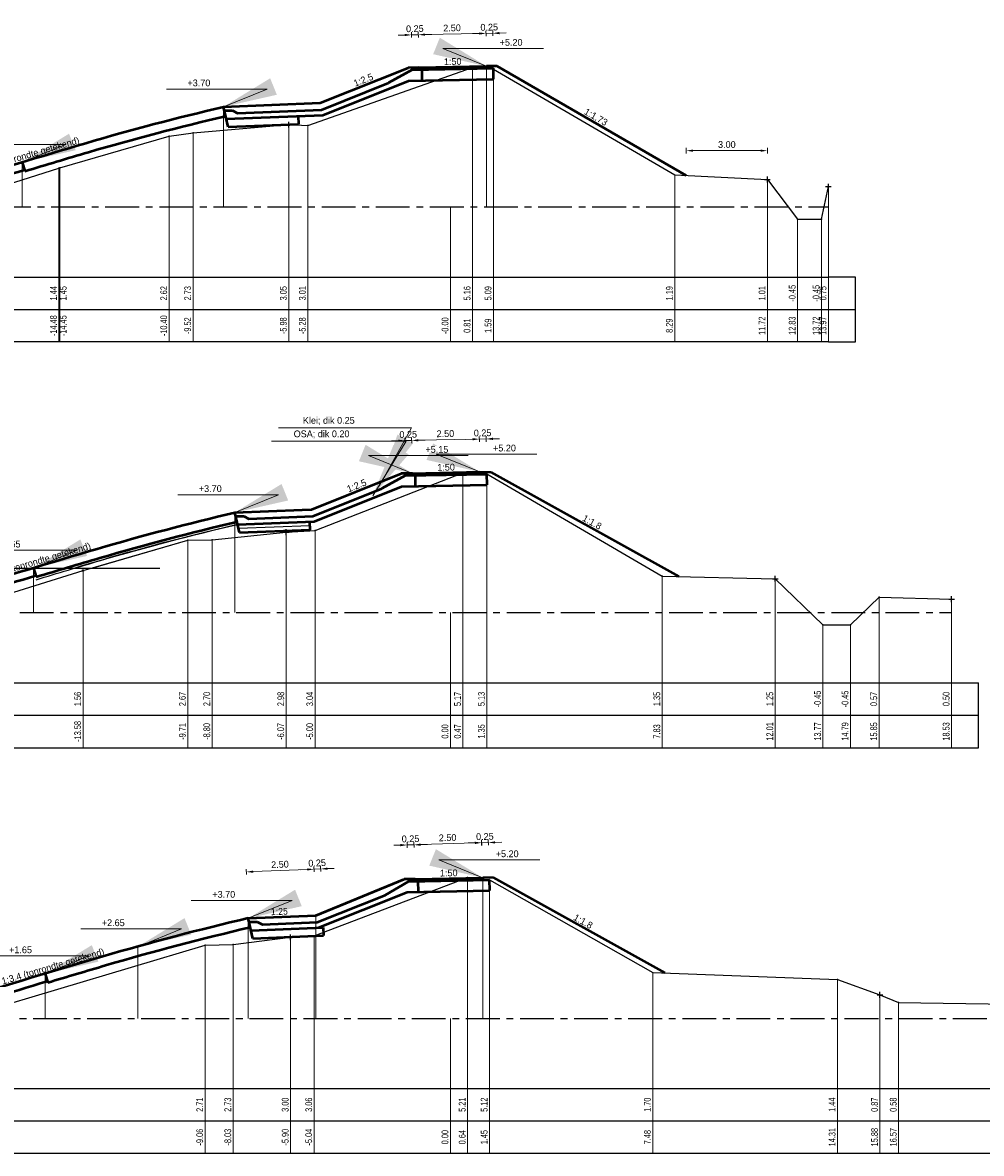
# Model space of a CAD drawing. Header units: metres. Extents: x -7 to 2281, y 7146 to 7816.
# Tile 12 of 29: x 2195 to 2231, y 7446 to 7488. Entities that reach past the tile are written whole.
import ezdxf
from ezdxf.enums import TextEntityAlignment as Align

# ---------------------------------------------------------------- set-up
doc = ezdxf.new("R2010")
doc.units = ezdxf.units.M
doc.linetypes.add('NAP', pattern=[20, 12.5, -2.5, 2.5, -2.5])
for name, color, linetype in [('702', 1, 'Continuous'), ('BS-BINNENKRUINLIJN-KPN', 1, 'Continuous'), ('BS-BINNENTEENLIJN-KPN', 198, 'Continuous'), ('BS-HEKWERK-KL-1_5M', 1, 'Continuous'), ('BS-INSTEEK-SLOOT-KPN', 1, 'Continuous'), ('BS-KRUINLIJN', 1, 'Continuous'), ('BS-OVERIGE-LIJNEN', 174, 'Continuous'), ('BS-PERKOENRIJ', 255, 'Continuous'), ('BS-PERKOENRIJ NVV', 255, 'Continuous'), ('BS-RASTER', 255, 'Continuous'), ('BS-SCHEIDINGSLIJN-TALUDBEKL', 255, 'Continuous'), ('BS-TEENLIJN', 1, 'Continuous'), ('BS-TUSSENBERM', 1, 'Continuous'), ('BS-WATERLIJN-KPN', 1, 'Continuous'), ('DP-BS-profiel', 2, 'Continuous'), ('DP-Matenbalk', 7, 'Continuous'), ('DP-Matenbalk_bestaandehoogten', 6, 'Continuous'), ('DP-NAP-lijn', 5, 'NAP'), ('Hoeveelheden', 6, 'Continuous')]:
    doc.layers.add(name, color=color, linetype=linetype)
for name, color, linetype, lineweight in [('DP-BS-matenbalk_verlenglijnen', 253, 'Continuous', 0), ('DP-NW-maatvoering', 7, 'Continuous', 35), ('DP-NW-matenbalk_verlenglijnen', 135, 'Continuous', 0), ('DP-NW-profiel', 4, 'Continuous', 50), ('DP-NW-teenschot', 2, 'Continuous', 25), ('DP-NW-Uitvullaag', 1, 'Uitvullaag', 18), ('maatvoering-lin', 7, 'Continuous', 20), ('TL-2.5mm Tekst', 7, 'Continuous', 25)]:
    doc.layers.add(name, color=color, linetype=linetype, lineweight=lineweight)
doc.layers.add('DP-NW-arcrand', color=142, linetype='Continuous', plot=False)
doc.styles.add('GM25mm', font='StagCAD.ttf', dxfattribs={"width": 0.96, "height": 2.5})
doc.styles.add('StagCAD', font='StagCAD.ttf')
doc.linetypes.add('Uitvullaag', pattern='A,0,-0.005,[191,UITVULLAAG.shx,S=0.007,R=0,X=0,Y=0],-0.5', length=0.505)
doc.dimstyles.new('GM-maatvoering', dxfattribs={"dimtxt": 2.5, "dimasz": 2.5, "dimexe": 1, "dimexo": 0, "dimgap": 1, "dimtad": 1, "dimrnd": 0.001, "dimzin": 1, "dimdsep": 46, "dimtxsty": 'StagCAD', "dimcen": 0.09, "dimclrd": 1, "dimclre": 1, "dimclrt": 7, "dimazin": 0, "dimtfac": 1, "dimtix": 1, "dimtmove": 0, "dimatfit": 3, "dimfxl": 1, "dimfxlon": 1, "dimtvp": 0.83, "dimtolj": 1, "dimtzin": 0, "dimlwd": 15, "dimlwe": 15, "dimarcsym": 0})
doc.dimstyles.new('leader 1_100', dxfattribs={"dimscale": 0.1, "dimtxt": 2.5, "dimasz": 2, "dimexe": 0, "dimexo": 0, "dimgap": 1, "dimtad": 1, "dimrnd": 0.001, "dimzin": 1, "dimdsep": 46, "dimtxsty": 'StagCAD', "dimblk": 'RAD_PIJL', "dimcen": 0.09, "dimse1": 1, "dimse2": 1, "dimclrd": 1, "dimclre": 1, "dimclrt": 7, "dimazin": 0, "dimtfac": 1, "dimtix": 1, "dimtmove": 0, "dimatfit": 0, "dimfxl": 1, "dimtvp": 0.83, "dimtolj": 1, "dimtzin": 0, "dimlwd": 15, "dimarcsym": 0})

# ---------------------------------------------------------------- blocks, each defined once
blk = doc.blocks.new('123', base_point=(750, -20.1))
at = {"layer": 'BS-HEKWERK-KL-1_5M'}
for points in [[(749.75, -20.35), (750.25, -19.85)], [(750.25, -20.35), (749.75, -19.85)]]:
    blk.add_lwpolyline(points, dxfattribs=at)
blk = doc.blocks.new('RAD_PIJL')
at = {"color": 1, "linetype": 'Continuous'}
blk.add_solid([(-2.828, -0.75), (-2.828, 0.75), (0, 0)], dxfattribs=at)
blk = doc.blocks.new('*D159')
at = {"layer": 'Defpoints', "color": 0, "transparency": 16777216}
for p in [(2205.904, 7456.293), (2203.475, 7454.478), (2205.973, 7454.578)]:
    blk.add_point(p, dxfattribs=at)
at = {"layer": 'DP-NW-maatvoering', "color": 1, "lineweight": 15, "transparency": 16777216}
for p, q in [((2203.41, 7456.093), (2203.402, 7456.293)), ((2203.656, 7456.203), (2205.654, 7456.283)), ((2205.908, 7456.193), (2205.9, 7456.393))]:
    blk.add_line(p, q, dxfattribs=at)
at = {"layer": 'DP-NW-maatvoering', "color": 1, "transparency": 16777216}
for points in [[(2203.654, 7456.245), (2203.657, 7456.161), (2203.406, 7456.193)], [(2205.652, 7456.324), (2205.656, 7456.241), (2205.904, 7456.293)]]:
    blk.add_solid(points, dxfattribs=at)
at = {"layer": 'DP-NW-maatvoering', "color": 7, "transparency": 16777216, "insert": (2204.646, 7456.468), "char_height": 0.25, "attachment_point": 5, "rotation": 2.2906, "style": 'StagCAD'}
blk.add_mtext('\\A1;2.50', dxfattribs=at)
blk = doc.blocks.new('*D160')
at = {"layer": 'Defpoints', "color": 0, "transparency": 16777216}
for p in [(2205.904, 7456.293), (2205.991, 7454.129), (2206.24, 7454.139)]:
    blk.add_point(p, dxfattribs=at)
at = {"layer": 'DP-NW-maatvoering', "color": 1, "lineweight": 15, "transparency": 16777216}
for p, q in [((2205.654, 7456.283), (2205.404, 7456.273)), ((2205.908, 7456.193), (2205.9, 7456.393)), ((2206.154, 7456.303), (2205.904, 7456.293)), ((2206.158, 7456.203), (2206.15, 7456.403)), ((2206.404, 7456.313), (2206.653, 7456.323))]:
    blk.add_line(p, q, dxfattribs=at)
at = {"layer": 'DP-NW-maatvoering', "color": 1, "transparency": 16777216}
for points in [[(2205.652, 7456.324), (2205.656, 7456.241), (2205.904, 7456.293)], [(2206.402, 7456.354), (2206.405, 7456.271), (2206.154, 7456.303)]]:
    blk.add_solid(points, dxfattribs=at)
at = {"layer": 'DP-NW-maatvoering', "color": 7, "transparency": 16777216, "insert": (2206.02, 7456.523), "char_height": 0.25, "attachment_point": 5, "rotation": 2.2906, "style": 'StagCAD'}
blk.add_mtext('\\A1;0.25', dxfattribs=at)
blk = doc.blocks.new('*D200')
at = {"layer": 'Defpoints', "color": 0, "transparency": 16777216}
for p in [(2222.757, 7482.858), (2219.757, 7481.944), (2222.757, 7481.791)]:
    blk.add_point(p, dxfattribs=at)
at = {"layer": 'DP-NW-maatvoering', "color": 1, "lineweight": 15, "transparency": 16777216}
for p, q in [((2219.757, 7482.758), (2219.757, 7482.958)), ((2220.007, 7482.858), (2222.507, 7482.858)), ((2222.757, 7482.758), (2222.757, 7482.958))]:
    blk.add_line(p, q, dxfattribs=at)
at = {"layer": 'DP-NW-maatvoering', "color": 1, "transparency": 16777216}
for points in [[(2220.007, 7482.9), (2220.007, 7482.816), (2219.757, 7482.858)], [(2222.507, 7482.9), (2222.507, 7482.816), (2222.757, 7482.858)]]:
    blk.add_solid(points, dxfattribs=at)
at = {"layer": 'DP-NW-maatvoering', "color": 7, "transparency": 16777216, "insert": (2221.257, 7483.083), "char_height": 0.25, "attachment_point": 5, "style": 'StagCAD'}
blk.add_mtext('\\A1;3.00', dxfattribs=at)
blk = doc.blocks.new('15', base_point=(577.872525, -2.976085))
at = {"layer": 'BS-PERKOENRIJ'}
blk.add_lwpolyline([(577.716275, -3.444835), (577.591275, -3.382335), (577.466275, -3.257335), (577.403775, -3.132335), (577.372525, -3.007335), (577.372525, -2.944835), (577.403775, -2.819835), (577.466275, -2.694835), (577.591275, -2.569835), (577.716275, -2.507335), (577.841275, -2.476085), (577.903775, -2.476085), (578.028775, -2.507335), (578.153775, -2.569835), (578.278775, -2.694835), (578.341275, -2.819835), (578.372525, -2.944835), (578.372525, -3.007335), (578.341275, -3.132335), (578.278775, -3.257335), (578.153775, -3.382335), (578.028775, -3.444835), (577.903775, -3.476085), (577.841275, -3.476085)], close=True, dxfattribs=at)
blk = doc.blocks.new('*D221')
at = {"layer": 'Defpoints', "color": 0, "transparency": 16777216}
for p in [(2212.108, 7472.194), (2212.133, 7470.898), (2212.383, 7470.903)]:
    blk.add_point(p, dxfattribs=at)
at = {"layer": 'maatvoering-lin', "color": 1, "lineweight": 15, "transparency": 16777216}
for p, q in [((2211.858, 7472.189), (2211.608, 7472.184)), ((2212.11, 7472.094), (2212.106, 7472.294)), ((2212.358, 7472.199), (2212.108, 7472.194)), ((2212.36, 7472.099), (2212.356, 7472.299)), ((2212.607, 7472.204), (2212.857, 7472.209))]:
    blk.add_line(p, q, dxfattribs=at)
at = {"layer": 'maatvoering-lin', "color": 1, "transparency": 16777216}
for points in [[(2211.857, 7472.231), (2211.858, 7472.147), (2212.108, 7472.194)], [(2212.607, 7472.246), (2212.608, 7472.162), (2212.358, 7472.199)]]:
    blk.add_solid(points, dxfattribs=at)
at = {"layer": 'maatvoering-lin', "color": 7, "transparency": 16777216, "insert": (2212.228, 7472.422), "char_height": 0.25, "attachment_point": 5, "rotation": 1.1458, "style": 'StagCAD'}
blk.add_mtext('\\A1;0.25', dxfattribs=at)
blk = doc.blocks.new('*D222')
at = {"layer": 'Defpoints', "color": 0, "transparency": 16777216}
for p in [(2209.607, 7472.144), (2209.633, 7470.848), (2212.133, 7470.898)]:
    blk.add_point(p, dxfattribs=at)
at = {"layer": 'maatvoering-lin', "color": 1, "lineweight": 15, "transparency": 16777216}
for p, q in [((2209.609, 7472.044), (2209.605, 7472.244)), ((2211.858, 7472.189), (2209.857, 7472.149)), ((2212.11, 7472.094), (2212.106, 7472.294))]:
    blk.add_line(p, q, dxfattribs=at)
at = {"layer": 'maatvoering-lin', "color": 1, "transparency": 16777216}
for points in [[(2209.857, 7472.191), (2209.858, 7472.107), (2209.607, 7472.144)], [(2211.857, 7472.231), (2211.858, 7472.147), (2212.108, 7472.194)]]:
    blk.add_solid(points, dxfattribs=at)
at = {"layer": 'maatvoering-lin', "color": 7, "transparency": 16777216, "insert": (2210.853, 7472.394), "char_height": 0.25, "attachment_point": 5, "rotation": 1.1458, "style": 'StagCAD'}
blk.add_mtext('\\A1;2.50', dxfattribs=at)
blk = doc.blocks.new('*D223')
at = {"layer": 'Defpoints', "color": 0, "transparency": 16777216}
for p in [(2209.358, 7472.139), (2209.383, 7470.843), (2209.633, 7470.848)]:
    blk.add_point(p, dxfattribs=at)
at = {"layer": 'maatvoering-lin', "color": 1, "lineweight": 15, "transparency": 16777216}
for p, q in [((2209.108, 7472.134), (2208.858, 7472.129)), ((2209.36, 7472.039), (2209.356, 7472.239)), ((2209.607, 7472.144), (2209.358, 7472.139)), ((2209.609, 7472.044), (2209.605, 7472.244)), ((2209.857, 7472.149), (2210.107, 7472.154))]:
    blk.add_line(p, q, dxfattribs=at)
at = {"layer": 'maatvoering-lin', "color": 1, "transparency": 16777216}
for points in [[(2209.107, 7472.176), (2209.108, 7472.092), (2209.358, 7472.139)], [(2209.857, 7472.191), (2209.858, 7472.107), (2209.607, 7472.144)]]:
    blk.add_solid(points, dxfattribs=at)
at = {"layer": 'maatvoering-lin', "color": 7, "transparency": 16777216, "insert": (2209.478, 7472.367), "char_height": 0.25, "attachment_point": 5, "rotation": 1.1458, "style": 'StagCAD'}
blk.add_mtext('\\A1;0.25', dxfattribs=at)
blk = doc.blocks.new('*D227')
at = {"layer": 'Defpoints', "color": 0, "transparency": 16777216}
for p in [(2212.353, 7487.194), (2212.379, 7485.898), (2212.629, 7485.903)]:
    blk.add_point(p, dxfattribs=at)
at = {"layer": 'maatvoering-lin', "color": 1, "lineweight": 15, "transparency": 16777216}
for p, q in [((2212.103, 7487.189), (2211.853, 7487.184)), ((2212.355, 7487.094), (2212.351, 7487.294)), ((2212.603, 7487.199), (2212.353, 7487.194)), ((2212.605, 7487.099), (2212.601, 7487.299)), ((2212.853, 7487.204), (2213.103, 7487.209))]:
    blk.add_line(p, q, dxfattribs=at)
at = {"layer": 'maatvoering-lin', "color": 1, "transparency": 16777216}
for points in [[(2212.102, 7487.231), (2212.104, 7487.147), (2212.353, 7487.194)], [(2212.852, 7487.246), (2212.854, 7487.162), (2212.603, 7487.199)]]:
    blk.add_solid(points, dxfattribs=at)
at = {"layer": 'maatvoering-lin', "color": 7, "transparency": 16777216, "insert": (2212.473, 7487.422), "char_height": 0.25, "attachment_point": 5, "rotation": 1.1458, "style": 'StagCAD'}
blk.add_mtext('\\A1;0.25', dxfattribs=at)
blk = doc.blocks.new('*D228')
at = {"layer": 'Defpoints', "color": 0, "transparency": 16777216}
for p in [(2209.853, 7487.144), (2209.879, 7485.848), (2212.379, 7485.898)]:
    blk.add_point(p, dxfattribs=at)
at = {"layer": 'maatvoering-lin', "color": 1, "lineweight": 15, "transparency": 16777216}
for p, q in [((2209.855, 7487.044), (2209.851, 7487.244)), ((2212.103, 7487.189), (2210.103, 7487.149)), ((2212.355, 7487.094), (2212.351, 7487.294))]:
    blk.add_line(p, q, dxfattribs=at)
at = {"layer": 'maatvoering-lin', "color": 1, "transparency": 16777216}
for points in [[(2210.102, 7487.191), (2210.104, 7487.107), (2209.853, 7487.144)], [(2212.102, 7487.231), (2212.104, 7487.147), (2212.353, 7487.194)]]:
    blk.add_solid(points, dxfattribs=at)
at = {"layer": 'maatvoering-lin', "color": 7, "transparency": 16777216, "insert": (2211.098, 7487.394), "char_height": 0.25, "attachment_point": 5, "rotation": 1.1458, "style": 'StagCAD'}
blk.add_mtext('\\A1;2.50', dxfattribs=at)
blk = doc.blocks.new('*D229')
at = {"layer": 'Defpoints', "color": 0, "transparency": 16777216}
for p in [(2209.603, 7487.139), (2209.629, 7485.843), (2209.879, 7485.848)]:
    blk.add_point(p, dxfattribs=at)
at = {"layer": 'maatvoering-lin', "color": 1, "lineweight": 15, "transparency": 16777216}
for p, q in [((2209.353, 7487.134), (2209.103, 7487.129)), ((2209.605, 7487.039), (2209.601, 7487.239)), ((2209.853, 7487.144), (2209.603, 7487.139)), ((2209.855, 7487.044), (2209.851, 7487.244)), ((2210.103, 7487.149), (2210.353, 7487.154))]:
    blk.add_line(p, q, dxfattribs=at)
at = {"layer": 'maatvoering-lin', "color": 1, "transparency": 16777216}
for points in [[(2209.352, 7487.176), (2209.354, 7487.092), (2209.603, 7487.139)], [(2210.102, 7487.191), (2210.104, 7487.107), (2209.853, 7487.144)]]:
    blk.add_solid(points, dxfattribs=at)
at = {"layer": 'maatvoering-lin', "color": 7, "transparency": 16777216, "insert": (2209.723, 7487.367), "char_height": 0.25, "attachment_point": 5, "rotation": 1.1458, "style": 'StagCAD'}
blk.add_mtext('\\A1;0.25', dxfattribs=at)
blk = doc.blocks.new('*D230')
at = {"layer": 'Defpoints', "color": 0, "transparency": 16777216}
for p in [(2209.693, 7457.193), (2209.734, 7455.898), (2212.233, 7455.978)]:
    blk.add_point(p, dxfattribs=at)
at = {"layer": 'maatvoering-lin', "color": 1, "lineweight": 15, "transparency": 16777216}
for p, q in [((2212.194, 7457.173), (2212.188, 7457.373)), ((2209.696, 7457.093), (2209.689, 7457.293)), ((2211.941, 7457.265), (2209.942, 7457.201))]:
    blk.add_line(p, q, dxfattribs=at)
at = {"layer": 'maatvoering-lin', "color": 1, "transparency": 16777216}
for points in [[(2209.941, 7457.243), (2209.944, 7457.159), (2209.693, 7457.193)], [(2211.94, 7457.307), (2211.943, 7457.223), (2212.191, 7457.273)]]:
    blk.add_solid(points, dxfattribs=at)
at = {"layer": 'maatvoering-lin', "color": 7, "transparency": 16777216, "insert": (2210.935, 7457.458), "char_height": 0.25, "attachment_point": 5, "rotation": 1.8338, "style": 'StagCAD'}
blk.add_mtext('\\A1;2.50', dxfattribs=at)
blk = doc.blocks.new('*D231')
at = {"layer": 'Defpoints', "color": 0, "transparency": 16777216}
for p in [(2212.191, 7457.273), (2212.217, 7455.977), (2212.467, 7455.982)]:
    blk.add_point(p, dxfattribs=at)
at = {"layer": 'maatvoering-lin', "color": 1, "lineweight": 15, "transparency": 16777216}
for p, q in [((2212.193, 7457.173), (2212.189, 7457.373)), ((2212.443, 7457.178), (2212.439, 7457.378)), ((2211.941, 7457.268), (2211.691, 7457.263)), ((2212.441, 7457.278), (2212.191, 7457.273)), ((2212.691, 7457.283), (2212.941, 7457.288))]:
    blk.add_line(p, q, dxfattribs=at)
at = {"layer": 'maatvoering-lin', "color": 1, "transparency": 16777216}
for points in [[(2211.94, 7457.31), (2211.942, 7457.226), (2212.191, 7457.273)], [(2212.69, 7457.325), (2212.692, 7457.241), (2212.441, 7457.278)]]:
    blk.add_solid(points, dxfattribs=at)
at = {"layer": 'maatvoering-lin', "color": 7, "transparency": 16777216, "insert": (2212.312, 7457.501), "char_height": 0.25, "attachment_point": 5, "rotation": 1.1458, "style": 'StagCAD'}
blk.add_mtext('\\A1;0.25', dxfattribs=at)
blk = doc.blocks.new('*D232')
at = {"layer": 'Defpoints', "color": 0, "transparency": 16777216}
for p in [(2209.443, 7457.188), (2209.469, 7455.892), (2209.718, 7455.897)]:
    blk.add_point(p, dxfattribs=at)
at = {"layer": 'maatvoering-lin', "color": 1, "lineweight": 15, "transparency": 16777216}
for p, q in [((2209.193, 7457.183), (2208.943, 7457.178)), ((2209.445, 7457.088), (2209.441, 7457.288)), ((2209.693, 7457.193), (2209.443, 7457.188)), ((2209.695, 7457.093), (2209.691, 7457.293)), ((2209.943, 7457.198), (2210.192, 7457.203))]:
    blk.add_line(p, q, dxfattribs=at)
at = {"layer": 'maatvoering-lin', "color": 1, "transparency": 16777216}
for points in [[(2209.192, 7457.225), (2209.193, 7457.141), (2209.443, 7457.188)], [(2209.942, 7457.24), (2209.943, 7457.156), (2209.693, 7457.193)]]:
    blk.add_solid(points, dxfattribs=at)
at = {"layer": 'maatvoering-lin', "color": 7, "transparency": 16777216, "insert": (2209.563, 7457.416), "char_height": 0.25, "attachment_point": 5, "rotation": 1.1458, "style": 'StagCAD'}
blk.add_mtext('\\A1;0.25', dxfattribs=at)
blk = doc.blocks.new('Onderhoudsstrook 2.50')
at = {"layer": 'DP-NW-matenbalk_verlenglijnen'}
for p, q in [((0, 3.7), (0, 0)), ((-7.437, 1.65), (-7.437, 0))]:
    blk.add_line(p, q, dxfattribs=at)
at = {"layer": 'DP-NW-profiel'}
for p, q in [((-7.437, 1.65), (-7.339, 1.326)), ((-14.978, -0.735), (-14.895, -0.989))]:
    blk.add_line(p, q, dxfattribs=at)
for points in [[(-15.13, -0.75, -0.007195), (-5.086, 2.362, -0.014388), (0, 3.7)], [(-7.339, 1.326, -0.001681), (-4.987, 2.026, -0.014388), (0.079, 3.359)], [(-14.895, -0.989, -0.005412), (-7.354, 1.374, -0.005412)]]:
    blk.add_lwpolyline(points, format="xyb", dxfattribs=at)
at = {"layer": 'DP-NW-teenschot', "flags": 128}
blk.add_lwpolyline([(-15.124, -2.55), (-15.095, -2.396), (-15.095, -0.75), (-15.165, -0.75), (-15.165, -2.396), (-15.134, -2.55)], close=True, dxfattribs=at)
blk.add_lwpolyline([(-15.095, -0.75), (-15.075, -0.75), (-15.075, -1.35), (-15.095, -1.35)], dxfattribs=at)
at = {"layer": 'DP-NW-teenschot', "color": 3, "lineweight": 35, "flags": 128}
blk.add_lwpolyline([(-15.058, -1.235), (-15.058, -0.735), (-14.978, -0.735), (-14.938, -0.985), (-14.938, -1.235), (-15.058, -1.235)], dxfattribs=at)
at = {"layer": 'DP-NW-Uitvullaag', "ltscale": 4, "flags": 128}
for points in [[(-7.336, 1.315, -0.001707), (-4.948, 2.026, -0.014388), (0.119, 3.359, -0.014388)], [(-14.856, -0.989, -0.005386), (-7.351, 1.363, -0.005386)]]:
    blk.add_lwpolyline(points, format="xyb", dxfattribs=at)
at = {"layer": 'DP-NW-maatvoering', "style": 'StagCAD'}
blk.add_text('1:3.4 (tonrondte getekend)', height=0.25, rotation=16.3895, dxfattribs=at).set_placement((-7.165, 1.732), align=Align.BOTTOM_CENTER)
at = {"layer": 'DP-NW-maatvoering', "color": 7, "char_height": 0.25, "attachment_point": 9, "style": 'StagCAD'}
for s, insert in [('\\A1;+3.70', (-0.482, 4.456)), ('\\A1;+1.65', (-7.919, 2.406)), ('\\A1;-0.75', (-15.716, 0.382))]:
    blk.add_mtext(s, dxfattribs=dict(at, insert=insert))
at = {"layer": 'DP-NW-maatvoering', "annotation_type": 0, "has_hookline": 1, "hookline_direction": 1}
for points, override, text_width in [([(0, 3.7), (1.618, 4.356), (-0.382, 4.356)], {"dimscale": 0, "dimgap": 1, "dimtad": 1}, 0.725), ([(-7.437, 1.65), (-5.819, 2.306), (-7.819, 2.306)], {"dimscale": 0, "dimgap": 1, "dimtad": 1}, 0.675), ([(-15.13, -0.75), (-15.416, 0.282), (-15.616, 0.282)], {"dimgap": 1, "dimtad": 1}, 0.725)]:
    blk.add_leader(points, dimstyle='leader 1_100', override=override, dxfattribs=dict(at, text_width=text_width))
blk = doc.blocks.new('Dwp tpv fietspad')
at = {"layer": 'DP-NW-matenbalk_verlenglijnen'}
for p, q in [((2203.475, 7454.478), (2203.475, 7450.778)), ((2205.973, 7454.578), (2205.973, 7450.778)), ((2199.389, 7453.428), (2199.389, 7450.778)), ((2195.961, 7452.428), (2195.961, 7450.778))]:
    blk.add_line(p, q, dxfattribs=at)
at = {"layer": 'DP-NW-profiel'}
for p, q in [((2195.961, 7452.428), (2196.062, 7452.093)), ((2187.647, 7449.794), (2187.729, 7449.539))]:
    blk.add_line(p, q, dxfattribs=at)
for points in [[(2203.475, 7454.478, 0.014388), (2198.103, 7453.065, 0.007195), (2187.495, 7449.778)], [(2203.554, 7454.137, 0.014388), (2198.202, 7452.729, 0.001447), (2196.062, 7452.093, 0.001447)], [(2196.047, 7452.141, 0.005651), (2187.729, 7449.539, 0.005651)]]:
    blk.add_lwpolyline(points, format="xyb", dxfattribs=at)
at = {"layer": 'DP-NW-teenschot', "flags": 128}
blk.add_lwpolyline([(2187.501, 7447.978), (2187.53, 7448.132), (2187.53, 7449.778), (2187.46, 7449.778), (2187.46, 7448.132), (2187.491, 7447.978)], close=True, dxfattribs=at)
blk.add_lwpolyline([(2187.53, 7449.778), (2187.55, 7449.778), (2187.55, 7449.178), (2187.53, 7449.178)], dxfattribs=at)
at = {"layer": 'DP-NW-teenschot', "color": 3, "lineweight": 35, "flags": 128}
blk.add_lwpolyline([(2187.567, 7449.294), (2187.567, 7449.794), (2187.647, 7449.794), (2187.687, 7449.544), (2187.687, 7449.294), (2187.567, 7449.294)], dxfattribs=at)
at = {"layer": 'DP-NW-Uitvullaag', "ltscale": 4, "flags": 128}
for points in [[(2196.062, 7452.093, -0.001707), (2198.45, 7452.804, -0.014388), (2203.517, 7454.138, -0.014388)], [(2187.687, 7449.51, -0.006002), (2196.048, 7452.141, -0.005386)]]:
    blk.add_lwpolyline(points, format="xyb", dxfattribs=at)
at = {"layer": 'DP-NW-maatvoering', "style": 'StagCAD'}
blk.add_text('1:3.4 (tonrondte getekend)', height=0.25, rotation=16.3895, dxfattribs=at).set_placement((2196.31, 7452.511), align=Align.BOTTOM_CENTER)
at = {"layer": 'DP-NW-maatvoering', "color": 7, "char_height": 0.25, "attachment_point": 9, "style": 'StagCAD'}
for s, insert in [('\\A1;+3.70', (2202.993, 7455.234)), ('\\A1;+2.65', (2198.907, 7454.184)), ('\\A1;+1.65', (2195.479, 7453.184)), ('\\A1;-1.00', (2186.909, 7450.91))]:
    blk.add_mtext(s, dxfattribs=dict(at, insert=insert))
at = {"layer": 'DP-NW-maatvoering'}
for p1, p2, distance, picture, middle in [((2203.475, 7454.478), (2205.973, 7454.578), 1.716, '*D159', (2204.646, 7456.468)), ((2206.24, 7454.139), (2205.991, 7454.129), -2.166, '*D160', (2206.02, 7456.523))]:
    dim = blk.add_aligned_dim(p1=p1, p2=p2, distance=distance, dimstyle='GM-maatvoering', dxfattribs=at)
    dim.commit()
    dim.dimension.update_dxf_attribs({"geometry": picture, "text_midpoint": middle})
at = {"layer": 'DP-NW-maatvoering', "annotation_type": 0, "has_hookline": 1, "hookline_direction": 1}
for points, override, text_width in [([(2203.475, 7454.478), (2205.093, 7455.134), (2203.093, 7455.134)], {"dimscale": 0, "dimgap": 1, "dimtad": 1}, 0.725), ([(2199.389, 7453.428), (2201.007, 7454.084), (2199.007, 7454.084)], {"dimscale": 0, "dimgap": 1, "dimtad": 1}, 0.725), ([(2195.961, 7452.428), (2197.579, 7453.084), (2195.579, 7453.084)], {"dimscale": 0, "dimgap": 1, "dimtad": 1}, 0.675), ([(2187.495, 7449.778), (2187.209, 7450.81), (2187.009, 7450.81)], {"dimgap": 1, "dimtad": 1}, 0.675)]:
    blk.add_leader(points, dimstyle='leader 1_100', override=override, dxfattribs=dict(at, text_width=text_width))

msp = doc.modelspace()

# ---------------------------------------------------------------- linework, layer by layer
at = {"layer": 'BS-BINNENKRUINLIJN-KPN'}
msp.add_point((2225.348, 7452.218), dxfattribs=at)
at = {"layer": 'BS-BINNENTEENLIJN-KPN'}
msp.add_point((2227.607, 7451.363), dxfattribs=at)
at = {"layer": 'BS-INSTEEK-SLOOT-KPN'}
msp.add_point((2226.888, 7466.353), dxfattribs=at)
at = {"layer": 'BS-KRUINLIJN'}
for p in [(2209.627, 7485.872), (2210.403, 7485.936), (2209.382, 7470.933), (2209.482, 7455.903), (2211.673, 7455.987)]:
    msp.add_point(p, dxfattribs=at)
at = {"layer": 'BS-OVERIGE-LIJNEN'}
for p in [(2200.641, 7483.397), (2201.33, 7468.452)]:
    msp.add_point(p, dxfattribs=at)
at = {"layer": 'BS-PERKOENRIJ NVV'}
msp.add_point((2201.971, 7453.489), dxfattribs=at)
at = {"layer": 'BS-SCHEIDINGSLIJN-TALUDBEKL'}
for p in [(2196.566, 7482.215), (2196.596, 7482.227), (2202.233, 7468.474), (2203.009, 7453.511)]:
    msp.add_point(p, dxfattribs=at)
at = {"layer": 'BS-TEENLIJN'}
msp.add_point((2218.868, 7467.124), dxfattribs=at)
at = {"layer": 'BS-TUSSENBERM'}
for p in [(2205.765, 7483.792), (2201.525, 7483.512), (2206.038, 7468.817), (2206, 7453.835)]:
    msp.add_point(p, dxfattribs=at)
at = {"layer": 'BS-WATERLIJN-KPN'}
for p in [(2223.872, 7480.328), (2224.757, 7480.328), (2224.809, 7465.328), (2225.827, 7465.328)]:
    msp.add_point(p, dxfattribs=at)
at = {"layer": 'DP-BS-matenbalk_verlenglijnen'}
for p, q in [((2211.855, 7485.936), (2211.855, 7475.786)), ((2212.631, 7485.872), (2212.631, 7475.786)), ((2205.062, 7483.824), (2205.062, 7475.786)), ((2205.765, 7483.792), (2205.765, 7475.786)), ((2200.641, 7483.397), (2200.641, 7475.786)), ((2201.525, 7483.512), (2201.525, 7475.786)), ((2196.566, 7482.215), (2196.566, 7475.786)), ((2196.596, 7482.227), (2196.596, 7475.786)), ((2219.33, 7481.965), (2219.33, 7475.786)), ((2222.757, 7481.791), (2222.757, 7475.786)), ((2225.013, 7481.527), (2225.013, 7475.786)), ((2211.041, 7480.778), (2211.041, 7475.786)), ((2223.872, 7480.328), (2223.872, 7475.786)), ((2224.757, 7480.328), (2224.757, 7475.786)), ((2211.501, 7470.949), (2211.501, 7460.786)), ((2212.382, 7470.906), (2212.382, 7460.786)), ((2204.967, 7468.754), (2204.967, 7460.786)), ((2206.038, 7468.817), (2206.038, 7460.786)), ((2201.33, 7468.452), (2201.33, 7460.786)), ((2202.233, 7468.474), (2202.233, 7460.786)), ((2197.457, 7467.336), (2197.457, 7460.786)), ((2218.868, 7467.124), (2218.868, 7460.786)), ((2223.045, 7467.031), (2223.045, 7460.786)), ((2226.888, 7466.353), (2226.888, 7460.786)), ((2229.563, 7466.276), (2229.563, 7460.786)), ((2211.036, 7465.778), (2211.036, 7460.786)), ((2224.809, 7465.328), (2224.809, 7460.786)), ((2225.827, 7465.328), (2225.827, 7460.786)), ((2211.673, 7455.987), (2211.673, 7445.786)), ((2212.486, 7455.903), (2212.486, 7445.786)), ((2205.131, 7453.778), (2205.131, 7445.786)), ((2206, 7453.835), (2206, 7445.786)), ((2201.971, 7453.489), (2201.971, 7445.786)), ((2203.009, 7453.511), (2203.009, 7445.786)), ((2218.52, 7452.477), (2218.52, 7445.786)), ((2225.348, 7452.218), (2225.348, 7445.786)), ((2226.915, 7451.649), (2226.915, 7445.786)), ((2227.607, 7451.363), (2227.607, 7445.786)), ((2211.036, 7450.778), (2211.036, 7445.786))]:
    msp.add_line(p, q, dxfattribs=at)
for points in [[(2209.482, 7455.903, 0), (2209.482, 7455.903, 0)], [(2211.673, 7455.987, 0), (2211.673, 7455.987, 0)], [(2205.131, 7453.778, 0), (2205.131, 7453.778, 0)], [(2206, 7453.835, 0), (2206, 7453.835, 0)], [(2201.971, 7453.489, 0), (2201.971, 7453.489, 0)], [(2203.009, 7453.511, 0), (2203.009, 7453.511, 0)], [(2218.52, 7452.477, 0), (2218.52, 7452.477, 0)], [(2225.348, 7452.218, 0), (2225.348, 7452.218, 0)], [(2226.915, 7451.649, 0), (2226.915, 7451.649, 0)], [(2227.607, 7451.363, 0), (2227.607, 7451.363, 0)], [(2211.036, 7450.778, 0), (2211.036, 7450.778, 0)], [(2201.971, 7448.186, 0), (2201.971, 7448.186, 0)], [(2203.009, 7448.186, 0), (2203.009, 7448.186, 0)], [(2205.131, 7448.186, 0), (2205.131, 7448.186, 0)], [(2206, 7448.186, 0), (2206, 7448.186, 0)], [(2211.036, 7448.186, 0), (2211.036, 7448.186, 0)], [(2211.673, 7448.186, 0), (2211.673, 7448.186, 0)], [(2212.486, 7448.186, 0), (2212.486, 7448.186, 0)], [(2218.52, 7448.186, 0), (2218.52, 7448.186, 0)], [(2225.348, 7448.186, 0), (2225.348, 7448.186, 0)], [(2226.915, 7448.186, 0), (2226.915, 7448.186, 0)], [(2227.607, 7448.186, 0), (2227.607, 7448.186, 0)], [(2201.971, 7446.986, 0), (2201.971, 7446.986, 0)], [(2203.009, 7446.986, 0), (2203.009, 7446.986, 0)], [(2205.131, 7446.986, 0), (2205.131, 7446.986, 0)], [(2206, 7446.986, 0), (2206, 7446.986, 0)], [(2211.036, 7446.986, 0), (2211.036, 7446.986, 0)], [(2211.673, 7446.986, 0), (2211.673, 7446.986, 0)], [(2212.486, 7446.986, 0), (2212.486, 7446.986, 0)], [(2218.52, 7446.986, 0), (2218.52, 7446.986, 0)], [(2225.348, 7446.986, 0), (2225.348, 7446.986, 0)], [(2226.915, 7446.986, 0), (2226.915, 7446.986, 0)], [(2227.607, 7446.986, 0), (2227.607, 7446.986, 0)]]:
    msp.add_polyline3d(points, dxfattribs=at)
at = {"layer": 'DP-BS-profiel'}
for points in [[(2188.64, 7479.851, 0), (2193.023, 7481.092, 0), (2196.566, 7482.215, 0), (2196.596, 7482.227, 0), (2200.641, 7483.397, 0), (2201.525, 7483.512, 0), (2205.062, 7483.824, 0), (2205.765, 7483.792, 0), (2211.855, 7485.936, 0), (2212.631, 7485.872, 0), (2219.33, 7481.965, 0), (2222.757, 7481.791, 0), (2223.872, 7480.328, 0), (2224.757, 7480.328, 0), (2225.013, 7481.527, 0)], [(2189.116, 7464.88, 0), (2191.631, 7465.569, 0), (2193.508, 7466.1, 0), (2197.457, 7467.336, 0), (2201.33, 7468.452, 0), (2202.233, 7468.474, 0), (2204.967, 7468.754, 0), (2206.038, 7468.817, 0), (2211.501, 7470.949, 0), (2212.382, 7470.906, 0), (2218.868, 7467.124, 0), (2223.045, 7467.031, 0), (2224.809, 7465.328, 0), (2225.827, 7465.328, 0), (2226.888, 7466.353, 0), (2229.563, 7466.276, 0)], [(2184.196, 7449.149, 0), (2187.598, 7449.171, 0), (2190.589, 7450.039, 0), (2193.793, 7451.048, 0), (2201.971, 7453.489, 0), (2203.009, 7453.511, 0), (2205.131, 7453.778, 0), (2206, 7453.835, 0), (2211.673, 7455.987, 0), (2212.486, 7455.903, 0), (2218.52, 7452.477, 0), (2225.348, 7452.218, 0), (2226.915, 7451.649, 0), (2227.607, 7451.363, 0), (2257.419, 7450.915, 0), (2259.993, 7450.775, 0), (2279.857, 7450.776, 0)]]:
    msp.add_polyline3d(points, dxfattribs=at)
at = {"layer": 'DP-Matenbalk'}
for points in [[(2188.64, 7478.186, 0), (2225.013, 7478.186, 0)], [(2225.013, 7475.786, 0), (2226.013, 7475.786, 0), (2226.013, 7478.186, 0), (2225.013, 7478.186, 0)], [(2188.64, 7476.986, 0), (2225.013, 7476.986, 0)], [(2225.013, 7476.986, 0), (2226.013, 7476.986, 0)], [(2225.013, 7475.786, 0), (2188.64, 7475.786, 0)], [(2177.121, 7463.186, 0), (2177.121, 7460.786, 0), (2183.121, 7460.786, 0), (2230.563, 7460.786, 0)], [(2177.121, 7463.186, 0), (2230.563, 7463.186, 0)], [(2230.563, 7460.786, 0), (2230.563, 7463.186, 0)], [(2177.121, 7461.986, 0), (2230.563, 7461.986, 0)], [(2229.563, 7461.986, 0), (2229.563, 7461.986, 0)], [(2229.563, 7460.786, 0), (2229.563, 7460.786, 0)], [(2184.196, 7448.186, 0), (2279.857, 7448.186, 0)], [(2184.196, 7446.986, 0), (2279.857, 7446.986, 0)], [(2279.857, 7445.786, 0), (2184.196, 7445.786, 0)]]:
    msp.add_polyline3d(points, dxfattribs=at)
at = {"layer": 'DP-NAP-lijn', "ltscale": 0.1}
for p, q in [((2180.28, 7480.778), (2225.013, 7480.778)), ((2177.121, 7465.778), (2229.563, 7465.778)), ((2171.612, 7450.778), (2279.857, 7450.778))]:
    msp.add_line(p, q, dxfattribs=at)
at = {"layer": 'DP-NW-arcrand'}
for p, q in [((2205.838, 7468.989), (2205.845, 7468.806)), ((2194.224, 7467.428), (2200.303, 7467.428))]:
    msp.add_line(p, q, dxfattribs=at)
msp.add_lwpolyline([(2195.72, 7466.997, -0.001707), (2198.107, 7467.708, -0.014388), (2203.168, 7469.04, -0.014388)], format="xyb", dxfattribs=at)
at = {"layer": 'DP-NW-matenbalk_verlenglijnen'}
for p, q in [((2212.377, 7485.978), (2212.377, 7480.778)), ((2212.233, 7455.978), (2212.233, 7450.778))]:
    msp.add_line(p, q, dxfattribs=at)
at = {"layer": 'DP-NW-profiel'}
for p, q in [((2206.226, 7484.621), (2209.473, 7485.92)), ((2209.877, 7485.928), (2209.473, 7485.92)), ((2209.629, 7485.843), (2212.629, 7485.903)), ((2209.877, 7485.928), (2212.377, 7485.978)), ((2209.877, 7485.928), (2209.879, 7485.848)), ((2209.979, 7485.85), (2209.987, 7485.45)), ((2212.763, 7485.986), (2212.377, 7485.978)), ((2212.377, 7485.978), (2212.379, 7485.898)), ((2212.637, 7485.503), (2212.629, 7485.903)), ((2212.763, 7485.986), (2219.757, 7481.944)), ((2206.279, 7484.373), (2208.752, 7485.363)), ((2206.321, 7484.175), (2209.485, 7485.44)), ((2209.485, 7485.44), (2212.637, 7485.503)), ((2202.646, 7484.478), (2206.226, 7484.621)), ((2202.819, 7483.735), (2202.646, 7484.478)), ((2202.677, 7484.347), (2202.977, 7484.347)), ((2202.75, 7484.032), (2206.321, 7484.175)), ((2202.977, 7484.347), (2203.172, 7484.249)), ((2203.172, 7484.249), (2206.279, 7484.373)), ((2205.412, 7484.139), (2205.424, 7483.839)), ((2202.819, 7483.735), (2205.424, 7483.839)), ((2205.903, 7469.592), (2209.224, 7470.92)), ((2209.632, 7470.928), (2209.224, 7470.92)), ((2209.383, 7470.843), (2212.383, 7470.903)), ((2209.632, 7470.928), (2212.132, 7470.978)), ((2209.632, 7470.928), (2209.633, 7470.848)), ((2209.733, 7470.85), (2209.741, 7470.45)), ((2212.132, 7470.978), (2212.538, 7470.97)), ((2212.132, 7470.978), (2212.133, 7470.898)), ((2212.391, 7470.503), (2212.383, 7470.903)), ((2212.538, 7470.97), (2219.486, 7467.11)), ((2205.956, 7469.344), (2208.506, 7470.364)), ((2205.998, 7469.145), (2209.236, 7470.44)), ((2209.236, 7470.44), (2212.391, 7470.503)), ((2203.066, 7469.478), (2205.564, 7469.578)), ((2203.239, 7468.735), (2203.066, 7469.478)), ((2205.564, 7469.578), (2205.903, 7469.592)), ((2203.097, 7469.347), (2203.397, 7469.347)), ((2203.17, 7469.032), (2205.998, 7469.145)), ((2203.397, 7469.347), (2203.592, 7469.249)), ((2203.592, 7469.249), (2205.956, 7469.344)), ((2205.832, 7469.139), (2205.844, 7468.839)), ((2203.239, 7468.735), (2205.844, 7468.839)), ((2206.064, 7454.578), (2209.332, 7455.92)), ((2209.732, 7455.928), (2209.332, 7455.92)), ((2209.484, 7455.843), (2212.484, 7455.903)), ((2209.732, 7455.928), (2212.233, 7455.978)), ((2209.732, 7455.928), (2209.734, 7455.848)), ((2209.834, 7455.85), (2209.842, 7455.45)), ((2212.614, 7455.986), (2212.233, 7455.978)), ((2212.233, 7455.978), (2212.234, 7455.898)), ((2212.492, 7455.503), (2212.484, 7455.903)), ((2212.614, 7455.986), (2218.961, 7452.46)), ((2206.117, 7454.33), (2208.624, 7455.333)), ((2206.16, 7454.132), (2209.436, 7455.442)), ((2209.436, 7455.442), (2212.492, 7455.503)), ((2203.566, 7454.478), (2206.064, 7454.578)), ((2203.739, 7453.735), (2203.566, 7454.478)), ((2203.597, 7454.347), (2203.897, 7454.347)), ((2203.67, 7454.032), (2206.332, 7454.139)), ((2203.897, 7454.347), (2204.092, 7454.249)), ((2204.092, 7454.249), (2206.117, 7454.33)), ((2206.332, 7454.139), (2206.344, 7453.839)), ((2203.739, 7453.735), (2206.344, 7453.839))]:
    msp.add_line(p, q, dxfattribs=at)
at = {"layer": 'DP-NW-profiel', "color": 3}
for p, q in [((2209.878, 7485.893), (2212.378, 7485.943)), ((2209.632, 7470.893), (2212.133, 7470.943)), ((2209.733, 7455.893), (2212.233, 7455.943))]:
    msp.add_line(p, q, dxfattribs=at)
at = {"layer": 'DP-NW-profiel'}
for points in [[(2209.629, 7485.843), (2208.752, 7485.363)], [(2209.383, 7470.843), (2208.506, 7470.364)], [(2208.624, 7455.333), (2209.484, 7455.843)]]:
    msp.add_lwpolyline(points, dxfattribs=at)
at = {"layer": 'Hoeveelheden'}
msp.add_lwpolyline([(2203.17, 7469.032), (2205.832, 7469.139), (2205.838, 7468.989), (2203.204, 7468.883)], close=True, dxfattribs=at)
msp.add_lwpolyline([(2203.168, 7469.04), (2201.896, 7468.734), (2200.628, 7468.411, 0.008927), (2197.16, 7467.428), (2197.779, 7467.428), (2201.33, 7468.452), (2202.233, 7468.474), (2204.967, 7468.754), (2205.845, 7468.806), (2205.838, 7468.989), (2203.204, 7468.883), (2203.168, 7469.04)], format="xyb", dxfattribs=at)

# ---------------------------------------------------------------- block references
for name, p in [('Onderhoudsstrook 2.50', (2202.646, 7480.778)), ('Onderhoudsstrook 2.50', (2203.066, 7465.778)), ('Dwp tpv fietspad', (0.091, 0))]:
    msp.add_blockref(name, p)
at = {"layer": '702', "xscale": 0.3, "yscale": 0.3, "zscale": 0.3, "rotation": 314.999999}
for p in [(2205.062, 7483.824), (2222.757, 7481.791), (2225.013, 7481.527), (2205.131, 7453.778), (2226.915, 7451.649)]:
    msp.add_blockref('123', p, dxfattribs=at)
at = {"layer": 'BS-PERKOENRIJ', "xscale": 0.05, "yscale": 0.05, "zscale": 0.05}
msp.add_blockref('15', (2197.457, 7467.336), dxfattribs=at)
at = {"layer": 'BS-RASTER', "xscale": 0.3, "yscale": 0.3, "zscale": 0.3, "rotation": 314.999999}
for p in [(2204.967, 7468.754), (2223.045, 7467.031), (2229.563, 7466.276)]:
    msp.add_blockref('123', p, dxfattribs=at)

# ---------------------------------------------------------------- texts
at = {"layer": 'DP-Matenbalk_bestaandehoogten', "width": 0.68}
for s, p in [('-0.45', (2223.872, 7477.586)), ('-0.45', (2224.757, 7477.586)), ('1.44', (2196.566, 7477.586)), ('1.45', (2196.924, 7477.586)), ('2.62', (2200.641, 7477.586)), ('2.73', (2201.525, 7477.586)), ('3.05', (2205.062, 7477.586)), ('3.01', (2205.765, 7477.586)), ('5.16', (2211.855, 7477.586)), ('5.09', (2212.631, 7477.586)), ('1.19', (2219.33, 7477.586)), ('1.01', (2222.757, 7477.586)), ('0.75', (2225.013, 7477.586)), ('-14.48', (2196.566, 7476.386)), ('-14.45', (2196.924, 7476.386)), ('-10.40', (2200.641, 7476.386)), ('-9.52', (2201.525, 7476.386)), ('-5.98', (2205.062, 7476.386)), ('-5.28', (2205.765, 7476.386)), ('-0.00', (2211.041, 7476.386)), ('0.81', (2211.855, 7476.386)), ('1.59', (2212.631, 7476.386)), ('8.29', (2219.33, 7476.386)), ('11.72', (2222.757, 7476.386)), ('12.83', (2223.872, 7476.386)), ('13.72', (2224.757, 7476.386)), ('13.97', (2225.013, 7476.386)), ('1.56', (2197.457, 7462.586)), ('2.67', (2201.33, 7462.586)), ('2.70', (2202.233, 7462.586)), ('2.98', (2204.967, 7462.586)), ('3.04', (2206.038, 7462.586)), ('5.17', (2211.501, 7462.586)), ('5.13', (2212.382, 7462.586)), ('1.35', (2218.868, 7462.586)), ('1.25', (2223.045, 7462.586)), ('-0.45', (2224.809, 7462.586)), ('-0.45', (2225.827, 7462.586)), ('0.57', (2226.888, 7462.586)), ('0.50', (2229.563, 7462.586)), ('-13.58', (2197.457, 7461.386)), ('-9.71', (2201.33, 7461.386)), ('-8.80', (2202.233, 7461.386)), ('-6.07', (2204.967, 7461.386)), ('-5.00', (2206.038, 7461.386)), ('0.00', (2211.036, 7461.386)), ('0.47', (2211.501, 7461.386)), ('1.35', (2212.382, 7461.386)), ('7.83', (2218.868, 7461.386)), ('12.01', (2223.045, 7461.386)), ('13.77', (2224.809, 7461.386)), ('14.79', (2225.827, 7461.386)), ('15.85', (2226.888, 7461.386)), ('18.53', (2229.563, 7461.386)), ('2.71', (2201.971, 7447.586)), ('2.73', (2203.009, 7447.586)), ('3.00', (2205.131, 7447.586)), ('3.06', (2206, 7447.586)), ('5.21', (2211.673, 7447.586)), ('5.12', (2212.486, 7447.586)), ('1.70', (2218.52, 7447.586)), ('1.44', (2225.348, 7447.586)), ('0.87', (2226.915, 7447.586)), ('0.58', (2227.607, 7447.586)), ('-9.06', (2201.971, 7446.386)), ('-8.03', (2203.009, 7446.386)), ('-5.90', (2205.131, 7446.386)), ('-5.04', (2206, 7446.386)), ('0.00', (2211.036, 7446.386)), ('0.64', (2211.673, 7446.386)), ('1.45', (2212.486, 7446.386)), ('7.48', (2218.52, 7446.386)), ('14.31', (2225.348, 7446.386)), ('15.88', (2226.915, 7446.386)), ('16.57', (2227.607, 7446.386))]:
    msp.add_text(s, height=0.25, rotation=90, dxfattribs=at).set_placement(p, align=Align.BOTTOM_CENTER)
at = {"layer": 'DP-NW-maatvoering', "style": 'StagCAD'}
for s, rotation, p in [('1:1.73', 329.9748, (2216.319, 7483.931)), ('1:1.8', 330.9454, (2216.179, 7468.948)), ('1:1.8', 330.9454, (2215.848, 7454.189))]:
    msp.add_text(s, height=0.25, rotation=rotation, dxfattribs=at).set_placement(p, align=Align.BOTTOM_CENTER)
at = {"layer": 'maatvoering-lin', "style": 'StagCAD'}
for s, rotation, p in [('1:50', 1.1458, (2211.127, 7485.953)), ('1:2.5', 21.8014, (2207.894, 7485.289)), ('1:50', 1.1458, (2210.882, 7470.953)), ('1:2.5', 21.8014, (2207.646, 7470.289)), ('1:50', 1.1458, (2210.982, 7455.953))]:
    msp.add_text(s, height=0.25, rotation=rotation, dxfattribs=at).set_placement(p, align=Align.BOTTOM_CENTER)
at = {"layer": 'TL-2.5mm Tekst', "style": 'GM25mm', "width": 0.96}
msp.add_text('1:25', height=0.25, rotation=2.2906, dxfattribs=at).set_placement((2204.724, 7454.528), align=Align.BOTTOM_CENTER)

# ---------------------------------------------------------------- dimensions: what is measured, and where the dimension line sits
at = {"layer": 'DP-NW-maatvoering'}
dim = msp.add_linear_dim(base=(2222.757, 7482.858), p1=(2219.757, 7481.944), p2=(2222.757, 7481.791), dimstyle='GM-maatvoering', dxfattribs=at)
dim.commit()
dim.dimension.update_dxf_attribs({"geometry": '*D200', "text_midpoint": (2221.257, 7483.083)})
at = {"layer": 'maatvoering-lin'}
for base, p1, p2, picture, middle in [((2209.603, 7487.139), (2209.879, 7485.848), (2209.629, 7485.843), '*D229', (2209.723, 7487.367)), ((2209.853, 7487.144), (2212.379, 7485.898), (2209.879, 7485.848), '*D228', (2211.098, 7487.394)), ((2209.358, 7472.139), (2209.633, 7470.848), (2209.383, 7470.843), '*D223', (2209.478, 7472.367)), ((2209.607, 7472.144), (2212.133, 7470.898), (2209.633, 7470.848), '*D222', (2210.853, 7472.394)), ((2209.443, 7457.188), (2209.718, 7455.897), (2209.469, 7455.892), '*D232', (2209.563, 7457.416))]:
    dim = msp.add_linear_dim(base=base, p1=p1, p2=p2, angle=1.1458, dimstyle='GM-maatvoering', dxfattribs=at)
    dim.commit()
    dim.dimension.update_dxf_attribs({"geometry": picture, "text_midpoint": middle})
for p1, p2, distance, picture, middle in [((2212.629, 7485.903), (2212.379, 7485.898), -1.296, '*D227', (2212.473, 7487.422)), ((2212.383, 7470.903), (2212.133, 7470.898), -1.296, '*D221', (2212.228, 7472.422)), ((2212.233, 7455.978), (2209.734, 7455.898), -1.295, '*D230', (2210.935, 7457.458))]:
    dim = msp.add_aligned_dim(p1=p1, p2=p2, distance=distance, dimstyle='GM-maatvoering', dxfattribs=at)
    dim.commit()
    dim.dimension.update_dxf_attribs({"geometry": picture, "text_midpoint": middle})

# ---------------------------------------------------------------- leaders
at = {"layer": 'DP-NW-maatvoering', "annotation_type": 0, "has_hookline": 1}
for points, hookline_direction, text_width in [([(2212.377, 7485.978), (2210.759, 7486.634), (2212.759, 7486.634)], 0, 0.725), ([(2208.4, 7470.453), (2209.6, 7472.615), (2207.6, 7472.615)], 1, 1.913), ([(2208.166, 7470.098), (2209.407, 7472.117), (2207.407, 7472.117)], 1, 1.988), ([(2209.633, 7470.928), (2208.015, 7471.584), (2210.015, 7471.584)], 0, 0.675), ([(2212.132, 7470.978), (2210.514, 7471.634), (2212.514, 7471.634)], 0, 0.725), ([(2212.233, 7455.978), (2210.614, 7456.634), (2212.614, 7456.634)], 0, 0.725)]:
    msp.add_leader(points, dimstyle='leader 1_100', override={"dimscale": 0, "dimgap": 1, "dimtad": 1}, dxfattribs=dict(at, hookline_direction=hookline_direction, text_width=text_width))

# ---------------------------------------------------------------- next in the draw order: texts
at = {"layer": 'DP-NW-maatvoering', "color": 7, "char_height": 0.25, "style": 'StagCAD', "bg_fill": 3, "box_fill_scale": 1, "bg_fill_color": 256, "bg_fill_transparency": 0}
for s, insert, attachment_point in [('\\A1;+5.20', (2212.859, 7486.734), 7), ('\\A1;Klei; dik 0.25', (2207.5, 7472.715), 9), ('\\A1;+5.20', (2212.614, 7471.734), 7), ('\\A1;+5.15', (2210.115, 7471.684), 7), ('\\A1;+5.20', (2212.714, 7456.734), 7)]:
    msp.add_mtext(s, dxfattribs=dict(at, insert=insert, attachment_point=attachment_point))

# ---------------------------------------------------------------- next in the draw order: texts
at = {"layer": 'DP-NW-maatvoering', "color": 7, "insert": (2207.307, 7472.217), "char_height": 0.25, "attachment_point": 9, "style": 'StagCAD', "bg_fill": 3, "box_fill_scale": 1, "bg_fill_color": 256, "bg_fill_transparency": 0}
msp.add_mtext('\\A1;OSA; dik 0.20', dxfattribs=at)

# ---------------------------------------------------------------- next in the draw order: dimensions: what is measured, and where the dimension line sits
at = {"layer": 'maatvoering-lin'}
dim = msp.add_aligned_dim(p1=(2212.467, 7455.982), p2=(2212.217, 7455.977), distance=-1.296, dimstyle='GM-maatvoering', dxfattribs=at)
dim.commit()
dim.dimension.update_dxf_attribs({"geometry": '*D231', "text_midpoint": (2212.312, 7457.501)})

doc.saveas('drawing.dxf')
